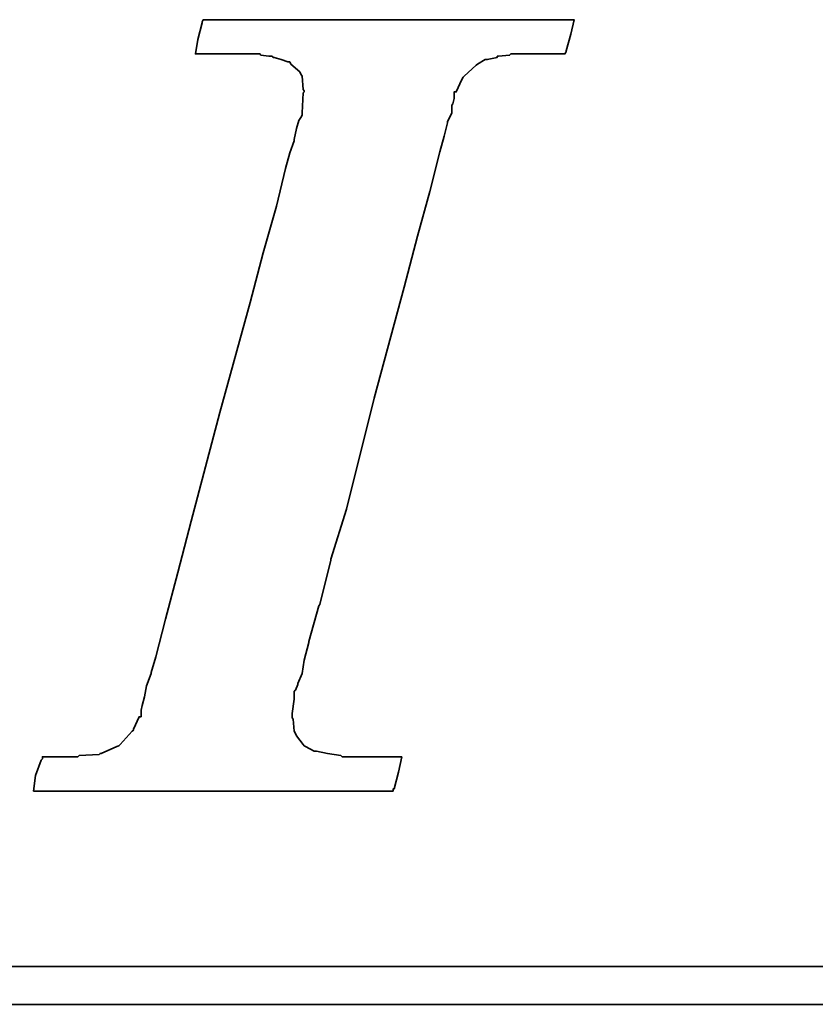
# Model space of a CAD drawing. Extents: x -283 to 368, y -132 to 87.
# Tile 31 of 48: x 338.54 to 339.95, y 30.24 to 31.98. Entities that reach past the tile are written whole.
import ezdxf

# ---------------------------------------------------------------- set-up
doc = ezdxf.new("R2010")
doc.units = 0
doc.header["$MEASUREMENT"] = 0
doc.layers.add('DIM', color=4, linetype='CONTINUOUS')
doc.layers.add('layer 1', color=7, linetype='CONTINUOUS')

# ---------------------------------------------------------------- blocks, each defined once
blk = doc.blocks.new('TBI MOTION logo(完整正式版)')
at = {"layer": 'layer 1', "color": 22, "lineweight": 35}
for points, knots in [([(-40.59125, -7.94375), (-40.59125, -7.94375), (-40.97375, -7.94375), (-40.97375, -7.94375), (-40.97375, -7.94375), (-40.97375, -7.94375), (-41.38125, -7.94375), (-41.38125, -7.94375), (-41.38125, -7.94375), (-41.38125, -7.94375), (-41.54875, -7.94375), (-41.54875, -7.94375), (-41.54875, -7.94375), (-41.54875, -7.94375), (-41.59875, -7.94375), (-41.59875, -7.94375), (-41.59875, -7.94375), (-41.59875, -7.94375), (-41.88375, -7.94375), (-41.88375, -7.94375), (-41.88375, -7.94375), (-41.88375, -7.94375), (-41.90875, -7.91875), (-41.90875, -7.91875), (-41.90875, -7.91875), (-41.90875, -7.91875), (-42.19875, -7.87125), (-42.19875, -7.87125), (-42.19875, -7.87125), (-42.19875, -7.87125), (-42.43875, -7.82375), (-42.43875, -7.82375), (-42.43875, -7.82375), (-42.43875, -7.82375), (-42.45875, -7.82375), (-42.45875, -7.82375), (-42.45875, -7.82375), (-42.45875, -7.82375), (-42.48625, -7.82375), (-42.48625, -7.82375), (-42.48625, -7.82375), (-42.48625, -7.82375), (-42.67625, -7.72375), (-42.67625, -7.72375), (-42.67625, -7.72375), (-42.67625, -7.72375), (-42.70125, -7.70375), (-42.70125, -7.70375), (-42.70125, -7.70375), (-42.70125, -7.70375), (-42.72375, -7.67875), (-42.72375, -7.67875), (-42.72375, -7.67875), (-42.72375, -7.67875), (-42.86875, -7.48875), (-42.86875, -7.48875), (-42.86875, -7.48875), (-42.86875, -7.48875), (-42.89375, -7.43875), (-42.89375, -7.43875), (-42.89375, -7.43875), (-42.89375, -7.43875), (-42.91875, -7.38875), (-42.91875, -7.38875), (-42.91875, -7.38875), (-42.91875, -7.38875), (-42.93875, -7.12875), (-42.93875, -7.12875), (-42.93875, -7.12875), (-42.93875, -7.12875), (-42.96375, -7.10375), (-42.96375, -7.10375), (-42.96375, -7.10375), (-42.96375, -7.10375), (-42.96375, -7.05375), (-42.96375, -7.05375), (-42.96375, -7.05375), (-42.96375, -7.05375), (-42.96375, -7.00875), (-42.96375, -7.00875), (-42.96375, -7.00875), (-42.96375, -7.00875), (-42.91875, -6.69625), (-42.91875, -6.69625), (-42.91875, -6.69625), (-42.91875, -6.69625), (-42.91875, -6.62375), (-42.91875, -6.62375), (-42.91875, -6.62375), (-42.91875, -6.62375), (-42.91875, -6.59625), (-42.91875, -6.59625), (-42.91875, -6.59625), (-42.91875, -6.59625), (-42.91875, -6.57375), (-42.91875, -6.57375), (-42.91875, -6.57375), (-42.91875, -6.57375), (-42.91875, -6.52875), (-42.91875, -6.52875), (-42.91875, -6.52875), (-42.91875, -6.52875), (-42.89375, -6.50375), (-42.89375, -6.50375), (-42.89375, -6.50375), (-42.89375, -6.50375), (-42.84375, -6.38375), (-42.84375, -6.38375), (-42.84375, -6.38375), (-42.84375, -6.38375), (-42.84375, -6.35875), (-42.84375, -6.35875), (-42.84375, -6.35875), (-42.84375, -6.35875), (-42.74625, -6.14375), (-42.74625, -6.14375), (-42.74625, -6.14375), (-42.74625, -6.14375), (-42.70125, -5.85375), (-42.70125, -5.85375), (-42.70125, -5.85375), (-42.70125, -5.85375), (-42.60375, -5.47125), (-42.60375, -5.47125), (-42.60375, -5.47125), (-42.60375, -5.47125), (-42.60375, -5.44875), (-42.60375, -5.44875), (-42.60375, -5.44875), (-42.60375, -5.44875), (-42.38875, -4.67875), (-42.38875, -4.67875), (-42.38875, -4.67875), (-42.38875, -4.67875), (-42.36375, -4.65375), (-42.36375, -4.65375), (-42.36375, -4.65375), (-42.36375, -4.65375), (-42.12375, -3.69625), (-42.12375, -3.69625), (-42.12375, -3.69625), (-42.12375, -3.69625), (-42.12375, -3.67374), (-42.12375, -3.67374), (-42.12375, -3.67374), (-42.12375, -3.67374), (-41.78875, -2.59374), (-41.78875, -2.59374), (-41.78875, -2.59374), (-41.78875, -2.59374), (-41.18875, -0.19375), (-41.18875, -0.19375), (-41.18875, -0.19375), (-41.18875, -0.19375), (-40.54375, 2.20624), (-40.54375, 2.20624), (-40.54375, 2.20624), (-40.54375, 2.20624), (-40.25375, 3.30875), (-40.25375, 3.30875), (-40.25375, 3.30875), (-40.25375, 3.30875), (-39.98875, 4.27125), (-39.98875, 4.27125), (-39.98875, 4.27125), (-39.98875, 4.27125), (-39.77375, 5.13125), (-39.77375, 5.13125), (-39.77375, 5.13125), (-39.77375, 5.13125), (-39.67875, 5.47125), (-39.67875, 5.47125), (-39.67875, 5.47125), (-39.67875, 5.47125), (-39.60375, 5.75625), (-39.60375, 5.75625), (-39.60375, 5.75625), (-39.60375, 5.75625), (-39.60375, 5.78125), (-39.60375, 5.78125), (-39.60375, 5.78125), (-39.60375, 5.78125), (-39.50875, 5.97125), (-39.50875, 5.97125), (-39.50875, 5.97125), (-39.50875, 5.97125), (-39.50875, 6.13875), (-39.50875, 6.13875), (-39.50875, 6.13875), (-39.50875, 6.13875), (-39.48625, 6.16625), (-39.48625, 6.16625), (-39.48625, 6.16625), (-39.48625, 6.16625), (-39.46125, 6.28625), (-39.46125, 6.28625), (-39.46125, 6.28625), (-39.46125, 6.28625), (-39.46125, 6.42625), (-39.46125, 6.42625), (-39.46125, 6.42625), (-39.46125, 6.42625), (-39.41375, 6.42625), (-39.41375, 6.42625), (-39.41375, 6.42625), (-39.41375, 6.42625), (-39.29375, 6.69125), (-39.29375, 6.69125), (-39.29375, 6.69125), (-39.29375, 6.69125), (-39.26875, 6.74125), (-39.26875, 6.74125), (-39.26875, 6.74125), (-39.26875, 6.74125), (-39.24375, 6.76625), (-39.24375, 6.76625), (-39.24375, 6.76625), (-39.24375, 6.76625), (-38.98375, 7.00624), (-38.98375, 7.00624), (-38.98375, 7.00624), (-38.98375, 7.00624), (-38.95625, 7.02624), (-38.95625, 7.02624), (-38.95625, 7.02624), (-38.95625, 7.02624), (-38.78875, 7.12624), (-38.78875, 7.12624), (-38.78875, 7.12624), (-38.78875, 7.12624), (-38.76375, 7.12624), (-38.76375, 7.12624), (-38.76375, 7.12624), (-38.76375, 7.12624), (-38.74375, 7.12624), (-38.74375, 7.12624), (-38.74375, 7.12624), (-38.74375, 7.12624), (-38.52875, 7.17125), (-38.52875, 7.17125), (-38.52875, 7.17125), (-38.52875, 7.17125), (-38.52875, 7.19624), (-38.52875, 7.19624), (-38.52875, 7.19624), (-38.52875, 7.19624), (-38.50375, 7.19624), (-38.50375, 7.19624), (-38.50375, 7.19624), (-38.50375, 7.19624), (-38.26125, 7.21875), (-38.26125, 7.21875), (-38.26125, 7.21875), (-38.26125, 7.21875), (-38.23875, 7.24624), (-38.23875, 7.24624), (-38.23875, 7.24624), (-38.23875, 7.24624), (-38.21625, 7.24624), (-38.21625, 7.24624), (-38.21625, 7.24624), (-38.21625, 7.24624), (-38.18875, 7.24624), (-38.18875, 7.24624), (-38.18875, 7.24624), (-38.18875, 7.24624), (-37.90375, 7.24624), (-37.90375, 7.24624), (-37.90375, 7.24624), (-37.90375, 7.24624), (-37.85375, 7.24624), (-37.85375, 7.24624), (-37.85375, 7.24624), (-37.85375, 7.24624), (-37.75875, 7.24624), (-37.75875, 7.24624), (-37.75875, 7.24624), (-37.75875, 7.24624), (-37.42375, 7.24624), (-37.42375, 7.24624), (-37.42375, 7.24624), (-37.42375, 7.24624), (-37.08875, 7.24624), (-37.08875, 7.24624), (-37.08875, 7.24624), (-37.08875, 7.24624), (-37.06375, 7.24624), (-37.06375, 7.24624), (-37.06375, 7.24624), (-37.06375, 7.24624), (-37.06375, 7.26624), (-37.06375, 7.26624), (-37.06375, 7.26624), (-37.06375, 7.26624), (-37.03875, 7.29125), (-37.03875, 7.29125), (-37.03875, 7.29125), (-37.03875, 7.29125), (-37.03875, 7.31625), (-37.03875, 7.31625), (-37.03875, 7.31625), (-37.03875, 7.31625), (-36.94125, 7.67625), (-36.94125, 7.67625), (-36.94125, 7.67625), (-36.94125, 7.67625), (-36.86875, 7.98625), (-36.86875, 7.98625), (-36.86875, 7.98625), (-36.86875, 7.98625), (-36.98875, 7.98625), (-36.98875, 7.98625), (-36.98875, 7.98625), (-36.98875, 7.98625), (-37.42375, 7.98625), (-37.42375, 7.98625), (-37.42375, 7.98625), (-37.42375, 7.98625), (-37.94875, 7.98625), (-37.94875, 7.98625), (-37.94875, 7.98625), (-37.94875, 7.98625), (-38.57375, 7.98625), (-38.57375, 7.98625), (-38.57375, 7.98625), (-38.57375, 7.98625), (-39.29375, 7.98625), (-39.29375, 7.98625), (-39.29375, 7.98625), (-39.29375, 7.98625), (-40.82875, 7.98625), (-40.82875, 7.98625), (-40.82875, 7.98625), (-40.82875, 7.98625), (-42.36375, 7.98625), (-42.36375, 7.98625), (-42.36375, 7.98625), (-42.36375, 7.98625), (-43.08375, 7.98625), (-43.08375, 7.98625), (-43.08375, 7.98625), (-43.08375, 7.98625), (-43.70875, 7.98625), (-43.70875, 7.98625), (-43.70875, 7.98625), (-43.70875, 7.98625), (-44.23375, 7.98625), (-44.23375, 7.98625), (-44.23375, 7.98625), (-44.23375, 7.98625), (-44.66875, 7.98625), (-44.66875, 7.98625), (-44.66875, 7.98625), (-44.66875, 7.98625), (-44.88375, 7.98625), (-44.88375, 7.98625), (-44.88375, 7.98625), (-44.88375, 7.98625), (-44.90875, 7.94125), (-44.90875, 7.94125), (-44.90875, 7.94125), (-44.90875, 7.94125), (-44.90875, 7.91625), (-44.90875, 7.91625), (-44.90875, 7.91625), (-44.90875, 7.91625), (-45.00375, 7.55625), (-45.00375, 7.55625), (-45.00375, 7.55625), (-45.00375, 7.55625), (-45.05375, 7.24624), (-45.05375, 7.24624), (-45.05375, 7.24624), (-45.05375, 7.24624), (-44.61875, 7.24624), (-44.61875, 7.24624), (-44.61875, 7.24624), (-44.61875, 7.24624), (-44.11375, 7.24624), (-44.11375, 7.24624), (-44.11375, 7.24624), (-44.11375, 7.24624), (-43.99375, 7.24624), (-43.99375, 7.24624), (-43.99375, 7.24624), (-43.99375, 7.24624), (-43.94625, 7.24624), (-43.94625, 7.24624), (-43.94625, 7.24624), (-43.94625, 7.24624), (-43.92374, 7.24624), (-43.92374, 7.24624), (-43.92374, 7.24624), (-43.92374, 7.24624), (-43.65875, 7.24624), (-43.65875, 7.24624), (-43.65875, 7.24624), (-43.65875, 7.24624), (-43.63875, 7.21875), (-43.63875, 7.21875), (-43.63875, 7.21875), (-43.63875, 7.21875), (-43.46875, 7.19624), (-43.46875, 7.19624), (-43.46875, 7.19624), (-43.46875, 7.19624), (-43.39875, 7.19624), (-43.39875, 7.19624), (-43.39875, 7.19624), (-43.39875, 7.19624), (-43.37125, 7.17125), (-43.37125, 7.17125), (-43.37125, 7.17125), (-43.37125, 7.17125), (-43.34875, 7.17125), (-43.34875, 7.17125), (-43.34875, 7.17125), (-43.34875, 7.17125), (-43.20375, 7.12624), (-43.20375, 7.12624), (-43.20375, 7.12624), (-43.20375, 7.12624), (-43.05875, 7.07624), (-43.05875, 7.07624), (-43.05875, 7.07624), (-43.05875, 7.07624), (-43.01375, 7.07624), (-43.01375, 7.07624), (-43.01375, 7.07624), (-43.01375, 7.07624), (-42.98875, 7.02624), (-42.98875, 7.02624), (-42.98875, 7.02624), (-42.98875, 7.02624), (-42.79875, 6.86125), (-42.79875, 6.86125), (-42.79875, 6.86125), (-42.79875, 6.86125), (-42.77375, 6.81125), (-42.77375, 6.81125), (-42.77375, 6.81125), (-42.77375, 6.81125), (-42.74625, 6.76625), (-42.74625, 6.76625), (-42.74625, 6.76625), (-42.74625, 6.76625), (-42.72375, 6.47625), (-42.72375, 6.47625), (-42.72375, 6.47625), (-42.72375, 6.47625), (-42.70125, 6.45124), (-42.70125, 6.45124), (-42.70125, 6.45124), (-42.70125, 6.45124), (-42.70125, 6.42625), (-42.70125, 6.42625), (-42.70125, 6.42625), (-42.70125, 6.42625), (-42.72375, 6.40625), (-42.72375, 6.40625), (-42.72375, 6.40625), (-42.72375, 6.40625), (-42.74625, 5.97125), (-42.74625, 5.97125), (-42.74625, 5.97125), (-42.74625, 5.97125), (-42.74625, 5.94625), (-42.74625, 5.94625), (-42.74625, 5.94625), (-42.74625, 5.94625), (-42.74625, 5.92625), (-42.74625, 5.92625), (-42.74625, 5.92625), (-42.74625, 5.92625), (-42.77375, 5.87625), (-42.77375, 5.87625), (-42.77375, 5.87625), (-42.77375, 5.87625), (-42.81875, 5.80625), (-42.81875, 5.80625), (-42.81875, 5.80625), (-42.81875, 5.80625), (-42.86875, 5.63625), (-42.86875, 5.63625), (-42.86875, 5.63625), (-42.86875, 5.63625), (-42.91875, 5.39625), (-42.91875, 5.39625), (-42.91875, 5.39625), (-42.91875, 5.39625), (-42.91875, 5.37124), (-42.91875, 5.37124), (-42.91875, 5.37124), (-42.91875, 5.37124), (-43.01375, 5.10874), (-43.01375, 5.10874), (-43.01375, 5.10874), (-43.01375, 5.10874), (-43.10875, 4.77124), (-43.10875, 4.77124), (-43.10875, 4.77124), (-43.10875, 4.77124), (-43.29875, 3.95625), (-43.29875, 3.95625), (-43.29875, 3.95625), (-43.29875, 3.95625), (-43.58875, 2.95125), (-43.58875, 2.95125), (-43.58875, 2.95125), (-43.58875, 2.95125), (-43.87375, 1.87125), (-43.87375, 1.87125), (-43.87375, 1.87125), (-43.87375, 1.87125), (-44.52625, -0.50374), (-44.52625, -0.50374), (-44.52625, -0.50374), (-44.52625, -0.50374), (-45.14875, -2.85375), (-45.14875, -2.85375), (-45.14875, -2.85375), (-45.14875, -2.85375), (-45.43375, -3.95875), (-45.43375, -3.95875), (-45.43375, -3.95875), (-45.43375, -3.95875), (-45.69875, -4.96875), (-45.69875, -4.96875), (-45.69875, -4.96875), (-45.69875, -4.96875), (-45.91375, -5.78375), (-45.91375, -5.78375), (-45.91375, -5.78375), (-45.91375, -5.78375), (-46.01375, -6.11875), (-46.01375, -6.11875), (-46.01375, -6.11875), (-46.01375, -6.11875), (-46.01375, -6.14375), (-46.01375, -6.14375), (-46.01375, -6.14375), (-46.01375, -6.14375), (-46.10875, -6.40875), (-46.10875, -6.40875), (-46.10875, -6.40875), (-46.10875, -6.40875), (-46.15375, -6.64875), (-46.15375, -6.64875), (-46.15375, -6.64875), (-46.15375, -6.64875), (-46.20375, -6.83875), (-46.20375, -6.83875), (-46.20375, -6.83875), (-46.20375, -6.83875), (-46.22875, -6.93375), (-46.22875, -6.93375), (-46.22875, -6.93375), (-46.22875, -6.93375), (-46.22875, -7.07875), (-46.22875, -7.07875), (-46.22875, -7.07875), (-46.22875, -7.07875), (-46.27375, -7.07875), (-46.27375, -7.07875), (-46.27375, -7.07875), (-46.27375, -7.07875), (-46.39375, -7.34375), (-46.39375, -7.34375), (-46.39375, -7.34375), (-46.39375, -7.34375), (-46.39375, -7.36875), (-46.39375, -7.36875), (-46.39375, -7.36875), (-46.39375, -7.36875), (-46.42125, -7.38875), (-46.42125, -7.38875), (-46.42125, -7.38875), (-46.42125, -7.38875), (-46.68375, -7.67875), (-46.68375, -7.67875), (-46.68375, -7.67875), (-46.68375, -7.67875), (-46.70875, -7.70375), (-46.70875, -7.70375), (-46.70875, -7.70375), (-46.70875, -7.70375), (-46.75375, -7.72375), (-46.75375, -7.72375), (-46.75375, -7.72375), (-46.75375, -7.72375), (-47.08875, -7.87125), (-47.08875, -7.87125), (-47.08875, -7.87125), (-47.08875, -7.87125), (-47.11625, -7.87125), (-47.11625, -7.87125), (-47.11625, -7.87125), (-47.11625, -7.87125), (-47.13875, -7.89375), (-47.13875, -7.89375), (-47.13875, -7.89375), (-47.13875, -7.89375), (-47.56875, -7.91875), (-47.56875, -7.91875), (-47.56875, -7.91875), (-47.56875, -7.91875), (-47.59625, -7.94375), (-47.59625, -7.94375), (-47.59625, -7.94375), (-47.59625, -7.94375), (-47.64375, -7.94375), (-47.64375, -7.94375), (-47.64375, -7.94375), (-47.64375, -7.94375), (-47.73625, -7.94375), (-47.73625, -7.94375), (-47.73625, -7.94375), (-47.73625, -7.94375), (-48.07375, -7.94375), (-48.07375, -7.94375), (-48.07375, -7.94375), (-48.07375, -7.94375), (-48.36125, -7.94375), (-48.36125, -7.94375), (-48.36125, -7.94375), (-48.36125, -7.94375), (-48.36125, -7.96625), (-48.36125, -7.96625), (-48.36125, -7.96625), (-48.36125, -7.96625), (-48.36125, -7.99125), (-48.36125, -7.99125), (-48.36125, -7.99125), (-48.36125, -7.99125), (-48.38875, -8.01375), (-48.38875, -8.01375), (-48.38875, -8.01375), (-48.38875, -8.01375), (-48.50875, -8.34875), (-48.50875, -8.34875), (-48.50875, -8.34875), (-48.50875, -8.34875), (-48.55375, -8.68625), (-48.55375, -8.68625), (-48.55375, -8.68625), (-48.55375, -8.68625), (-48.45875, -8.68625), (-48.45875, -8.68625), (-48.45875, -8.68625), (-48.45875, -8.68625), (-48.07375, -8.68625), (-48.07375, -8.68625), (-48.07375, -8.68625), (-48.07375, -8.68625), (-47.52375, -8.68625), (-47.52375, -8.68625), (-47.52375, -8.68625), (-47.52375, -8.68625), (-46.92375, -8.68625), (-46.92375, -8.68625), (-46.92375, -8.68625), (-46.92375, -8.68625), (-46.25375, -8.68625), (-46.25375, -8.68625), (-46.25375, -8.68625), (-46.25375, -8.68625), (-46.20375, -8.68625), (-46.20375, -8.68625), (-46.20375, -8.68625), (-46.20375, -8.68625), (-44.71375, -8.68625), (-44.71375, -8.68625), (-44.71375, -8.68625), (-44.71375, -8.68625), (-43.22875, -8.68625), (-43.22875, -8.68625), (-43.22875, -8.68625), (-43.22875, -8.68625), (-42.55875, -8.68625), (-42.55875, -8.68625), (-42.55875, -8.68625), (-42.55875, -8.68625), (-42.50875, -8.68625), (-42.50875, -8.68625), (-42.50875, -8.68625), (-42.50875, -8.68625), (-41.93375, -8.68625), (-41.93375, -8.68625), (-41.93375, -8.68625), (-41.93375, -8.68625), (-41.38125, -8.68625), (-41.38125, -8.68625), (-41.38125, -8.68625), (-41.38125, -8.68625), (-40.97375, -8.68625), (-40.97375, -8.68625), (-40.97375, -8.68625), (-40.97375, -8.68625), (-40.78125, -8.68625), (-40.78125, -8.68625), (-40.78125, -8.68625), (-40.78125, -8.68625), (-40.78125, -8.63875), (-40.78125, -8.63875), (-40.78125, -8.63875), (-40.78125, -8.63875), (-40.75875, -8.63875), (-40.75875, -8.63875), (-40.75875, -8.63875), (-40.75875, -8.63875), (-40.66375, -8.27875), (-40.66375, -8.27875), (-40.66375, -8.27875), (-40.66375, -8.27875), (-40.59125, -7.94375), (-40.59125, -7.94375)], [0, 0, 0, 0, 0.00558659, 0.00558659, 0.00558659, 0.00558659, 0.01117318, 0.01117318, 0.01117318, 0.01117318, 0.01675978, 0.01675978, 0.01675978, 0.01675978, 0.02234637, 0.02234637, 0.02234637, 0.02234637, 0.02793296, 0.02793296, 0.02793296, 0.02793296, 0.03351955, 0.03351955, 0.03351955, 0.03351955, 0.03910615, 0.03910615, 0.03910615, 0.03910615, 0.04469274, 0.04469274, 0.04469274, 0.04469274, 0.05027933, 0.05027933, 0.05027933, 0.05027933, 0.05586592, 0.05586592, 0.05586592, 0.05586592, 0.06145251, 0.06145251, 0.06145251, 0.06145251, 0.06703911, 0.06703911, 0.06703911, 0.06703911, 0.0726257, 0.0726257, 0.0726257, 0.0726257, 0.07821229, 0.07821229, 0.07821229, 0.07821229, 0.08379888, 0.08379888, 0.08379888, 0.08379888, 0.08938547, 0.08938547, 0.08938547, 0.08938547, 0.09497207, 0.09497207, 0.09497207, 0.09497207, 0.10055866, 0.10055866, 0.10055866, 0.10055866, 0.10614525, 0.10614525, 0.10614525, 0.10614525, 0.11173184, 0.11173184, 0.11173184, 0.11173184, 0.11731844, 0.11731844, 0.11731844, 0.11731844, 0.12290503, 0.12290503, 0.12290503, 0.12290503, 0.12849162, 0.12849162, 0.12849162, 0.12849162, 0.13407821, 0.13407821, 0.13407821, 0.13407821, 0.1396648, 0.1396648, 0.1396648, 0.1396648, 0.1452514, 0.1452514, 0.1452514, 0.1452514, 0.15083799, 0.15083799, 0.15083799, 0.15083799, 0.15642458, 0.15642458, 0.15642458, 0.15642458, 0.16201117, 0.16201117, 0.16201117, 0.16201117, 0.16759777, 0.16759777, 0.16759777, 0.16759777, 0.17318436, 0.17318436, 0.17318436, 0.17318436, 0.17877095, 0.17877095, 0.17877095, 0.17877095, 0.18435754, 0.18435754, 0.18435754, 0.18435754, 0.18994413, 0.18994413, 0.18994413, 0.18994413, 0.19553073, 0.19553073, 0.19553073, 0.19553073, 0.20111732, 0.20111732, 0.20111732, 0.20111732, 0.20670391, 0.20670391, 0.20670391, 0.20670391, 0.2122905, 0.2122905, 0.2122905, 0.2122905, 0.21787709, 0.21787709, 0.21787709, 0.21787709, 0.22346369, 0.22346369, 0.22346369, 0.22346369, 0.22905028, 0.22905028, 0.22905028, 0.22905028, 0.23463687, 0.23463687, 0.23463687, 0.23463687, 0.24022346, 0.24022346, 0.24022346, 0.24022346, 0.24581006, 0.24581006, 0.24581006, 0.24581006, 0.25139665, 0.25139665, 0.25139665, 0.25139665, 0.25698324, 0.25698324, 0.25698324, 0.25698324, 0.26256983, 0.26256983, 0.26256983, 0.26256983, 0.26815642, 0.26815642, 0.26815642, 0.26815642, 0.27374302, 0.27374302, 0.27374302, 0.27374302, 0.27932961, 0.27932961, 0.27932961, 0.27932961, 0.2849162, 0.2849162, 0.2849162, 0.2849162, 0.29050279, 0.29050279, 0.29050279, 0.29050279, 0.29608939, 0.29608939, 0.29608939, 0.29608939, 0.30167598, 0.30167598, 0.30167598, 0.30167598, 0.30726257, 0.30726257, 0.30726257, 0.30726257, 0.31284916, 0.31284916, 0.31284916, 0.31284916, 0.31843575, 0.31843575, 0.31843575, 0.31843575, 0.32402235, 0.32402235, 0.32402235, 0.32402235, 0.32960894, 0.32960894, 0.32960894, 0.32960894, 0.33519553, 0.33519553, 0.33519553, 0.33519553, 0.34078212, 0.34078212, 0.34078212, 0.34078212, 0.34636872, 0.34636872, 0.34636872, 0.34636872, 0.35195531, 0.35195531, 0.35195531, 0.35195531, 0.3575419, 0.3575419, 0.3575419, 0.3575419, 0.36312849, 0.36312849, 0.36312849, 0.36312849, 0.36871508, 0.36871508, 0.36871508, 0.36871508, 0.37430168, 0.37430168, 0.37430168, 0.37430168, 0.37988827, 0.37988827, 0.37988827, 0.37988827, 0.38547486, 0.38547486, 0.38547486, 0.38547486, 0.39106145, 0.39106145, 0.39106145, 0.39106145, 0.39664804, 0.39664804, 0.39664804, 0.39664804, 0.40223464, 0.40223464, 0.40223464, 0.40223464, 0.40782123, 0.40782123, 0.40782123, 0.40782123, 0.41340782, 0.41340782, 0.41340782, 0.41340782, 0.41899441, 0.41899441, 0.41899441, 0.41899441, 0.42458101, 0.42458101, 0.42458101, 0.42458101, 0.4301676, 0.4301676, 0.4301676, 0.4301676, 0.43575419, 0.43575419, 0.43575419, 0.43575419, 0.44134078, 0.44134078, 0.44134078, 0.44134078, 0.44692737, 0.44692737, 0.44692737, 0.44692737, 0.45251397, 0.45251397, 0.45251397, 0.45251397, 0.45810056, 0.45810056, 0.45810056, 0.45810056, 0.46368715, 0.46368715, 0.46368715, 0.46368715, 0.46927374, 0.46927374, 0.46927374, 0.46927374, 0.47486034, 0.47486034, 0.47486034, 0.47486034, 0.48044693, 0.48044693, 0.48044693, 0.48044693, 0.48603352, 0.48603352, 0.48603352, 0.48603352, 0.49162011, 0.49162011, 0.49162011, 0.49162011, 0.4972067, 0.4972067, 0.4972067, 0.4972067, 0.5027933, 0.5027933, 0.5027933, 0.5027933, 0.50837989, 0.50837989, 0.50837989, 0.50837989, 0.51396648, 0.51396648, 0.51396648, 0.51396648, 0.51955307, 0.51955307, 0.51955307, 0.51955307, 0.52513966, 0.52513966, 0.52513966, 0.52513966, 0.53072626, 0.53072626, 0.53072626, 0.53072626, 0.53631285, 0.53631285, 0.53631285, 0.53631285, 0.54189944, 0.54189944, 0.54189944, 0.54189944, 0.54748603, 0.54748603, 0.54748603, 0.54748603, 0.55307263, 0.55307263, 0.55307263, 0.55307263, 0.55865922, 0.55865922, 0.55865922, 0.55865922, 0.56424581, 0.56424581, 0.56424581, 0.56424581, 0.5698324, 0.5698324, 0.5698324, 0.5698324, 0.57541899, 0.57541899, 0.57541899, 0.57541899, 0.58100559, 0.58100559, 0.58100559, 0.58100559, 0.58659218, 0.58659218, 0.58659218, 0.58659218, 0.59217877, 0.59217877, 0.59217877, 0.59217877, 0.59776536, 0.59776536, 0.59776536, 0.59776536, 0.60335196, 0.60335196, 0.60335196, 0.60335196, 0.60893855, 0.60893855, 0.60893855, 0.60893855, 0.61452514, 0.61452514, 0.61452514, 0.61452514, 0.62011173, 0.62011173, 0.62011173, 0.62011173, 0.62569832, 0.62569832, 0.62569832, 0.62569832, 0.63128492, 0.63128492, 0.63128492, 0.63128492, 0.63687151, 0.63687151, 0.63687151, 0.63687151, 0.6424581, 0.6424581, 0.6424581, 0.6424581, 0.64804469, 0.64804469, 0.64804469, 0.64804469, 0.65363128, 0.65363128, 0.65363128, 0.65363128, 0.65921788, 0.65921788, 0.65921788, 0.65921788, 0.66480447, 0.66480447, 0.66480447, 0.66480447, 0.67039106, 0.67039106, 0.67039106, 0.67039106, 0.67597765, 0.67597765, 0.67597765, 0.67597765, 0.68156425, 0.68156425, 0.68156425, 0.68156425, 0.68715084, 0.68715084, 0.68715084, 0.68715084, 0.69273743, 0.69273743, 0.69273743, 0.69273743, 0.69832402, 0.69832402, 0.69832402, 0.69832402, 0.70391061, 0.70391061, 0.70391061, 0.70391061, 0.70949721, 0.70949721, 0.70949721, 0.70949721, 0.7150838, 0.7150838, 0.7150838, 0.7150838, 0.72067039, 0.72067039, 0.72067039, 0.72067039, 0.72625698, 0.72625698, 0.72625698, 0.72625698, 0.73184358, 0.73184358, 0.73184358, 0.73184358, 0.73743017, 0.73743017, 0.73743017, 0.73743017, 0.74301676, 0.74301676, 0.74301676, 0.74301676, 0.74860335, 0.74860335, 0.74860335, 0.74860335, 0.75418994, 0.75418994, 0.75418994, 0.75418994, 0.75977654, 0.75977654, 0.75977654, 0.75977654, 0.76536313, 0.76536313, 0.76536313, 0.76536313, 0.77094972, 0.77094972, 0.77094972, 0.77094972, 0.77653631, 0.77653631, 0.77653631, 0.77653631, 0.78212291, 0.78212291, 0.78212291, 0.78212291, 0.7877095, 0.7877095, 0.7877095, 0.7877095, 0.79329609, 0.79329609, 0.79329609, 0.79329609, 0.79888268, 0.79888268, 0.79888268, 0.79888268, 0.80446927, 0.80446927, 0.80446927, 0.80446927, 0.81005587, 0.81005587, 0.81005587, 0.81005587, 0.81564246, 0.81564246, 0.81564246, 0.81564246, 0.82122905, 0.82122905, 0.82122905, 0.82122905, 0.82681564, 0.82681564, 0.82681564, 0.82681564, 0.83240223, 0.83240223, 0.83240223, 0.83240223, 0.83798883, 0.83798883, 0.83798883, 0.83798883, 0.84357542, 0.84357542, 0.84357542, 0.84357542, 0.84916201, 0.84916201, 0.84916201, 0.84916201, 0.8547486, 0.8547486, 0.8547486, 0.8547486, 0.8603352, 0.8603352, 0.8603352, 0.8603352, 0.86592179, 0.86592179, 0.86592179, 0.86592179, 0.87150838, 0.87150838, 0.87150838, 0.87150838, 0.87709497, 0.87709497, 0.87709497, 0.87709497, 0.88268156, 0.88268156, 0.88268156, 0.88268156, 0.88826816, 0.88826816, 0.88826816, 0.88826816, 0.89385475, 0.89385475, 0.89385475, 0.89385475, 0.89944134, 0.89944134, 0.89944134, 0.89944134, 0.90502793, 0.90502793, 0.90502793, 0.90502793, 0.91061453, 0.91061453, 0.91061453, 0.91061453, 0.91620112, 0.91620112, 0.91620112, 0.91620112, 0.92178771, 0.92178771, 0.92178771, 0.92178771, 0.9273743, 0.9273743, 0.9273743, 0.9273743, 0.93296089, 0.93296089, 0.93296089, 0.93296089, 0.93854749, 0.93854749, 0.93854749, 0.93854749, 0.94413408, 0.94413408, 0.94413408, 0.94413408, 0.94972067, 0.94972067, 0.94972067, 0.94972067, 0.95530726, 0.95530726, 0.95530726, 0.95530726, 0.96089385, 0.96089385, 0.96089385, 0.96089385, 0.96648045, 0.96648045, 0.96648045, 0.96648045, 0.97206704, 0.97206704, 0.97206704, 0.97206704, 0.97765363, 0.97765363, 0.97765363, 0.97765363, 0.98324022, 0.98324022, 0.98324022, 0.98324022, 0.98882682, 0.98882682, 0.98882682, 0.98882682, 0.99441341, 0.99441341, 0.99441341, 0.99441341, 1, 1, 1, 1]), ([(75.90875, -9.47875), (75.90875, -9.47875), (75.90875, -12.28625), (75.90875, -12.28625), (75.90875, -12.28625), (75.90875, -12.28625), (75.90875, -12.47875), (75.90875, -12.47875), (75.90875, -12.47875), (75.90875, -12.47875), (75.71625, -12.47875), (75.71625, -12.47875), (75.71625, -12.47875), (75.71625, -12.47875), (-88.32875, -12.47875), (-88.32875, -12.47875), (-88.32875, -12.47875), (-88.32875, -12.47875), (-88.32875, -13.29375), (-88.32875, -13.29375), (-88.32875, -13.29375), (-88.32875, -13.29375), (82.89125, -13.29375), (82.89125, -13.29375), (82.89125, -13.29375), (82.89125, -13.29375), (75.90875, -9.47875), (75.90875, -9.47875)], [0, 0, 0, 0, 0.14285714, 0.14285714, 0.14285714, 0.14285714, 0.28571429, 0.28571429, 0.28571429, 0.28571429, 0.42857143, 0.42857143, 0.42857143, 0.42857143, 0.57142857, 0.57142857, 0.57142857, 0.57142857, 0.71428571, 0.71428571, 0.71428571, 0.71428571, 0.85714286, 0.85714286, 0.85714286, 0.85714286, 1, 1, 1, 1])]:
    blk.add_open_spline(points, degree=3, knots=knots, dxfattribs=at)

msp = doc.modelspace()

# ---------------------------------------------------------------- block references
at = {"layer": 'DIM', "color": 7, "xscale": 0.0817309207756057, "yscale": 0.0817309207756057, "zscale": 0.0817309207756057}
msp.add_blockref('TBI MOTION logo(完整正式版)', (342.5328, 31.3298), dxfattribs=at)

doc.saveas('drawing.dxf')
